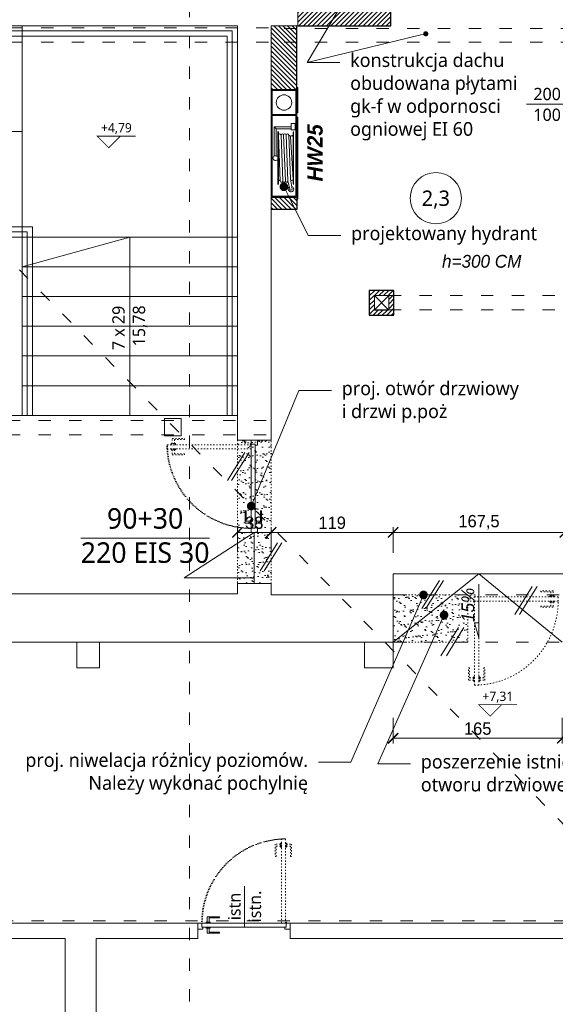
# Model space of a CAD drawing. Header units: millimetres. Extents: x 80301 to 146489, y -78581 to -28273.
# Tile 87 of 135: x 127443 to 127965, y -65294 to -64334. Entities that reach past the tile are written whole.
import ezdxf
from ezdxf import colors
from ezdxf.entities.mleader import LeaderData, LeaderLine
from ezdxf.enums import TextEntityAlignment as Align
from ezdxf.math import Vec2, Vec3

# ---------------------------------------------------------------- set-up
doc = ezdxf.new("R2010")
doc.units = ezdxf.units.MM
doc.linetypes.add('ACAD_ISO03W100', pattern=[30, 12, -18])
doc.linetypes.add('ACAD_ISO07W100', pattern=[3, 0, -3])
doc.layers.get('0').update_dxf_attribs({"lineweight": 0})
for name, color, linetype, lineweight, true_color in [('A-instalacje.ART', 7, 'Continuous', 30, 0xd60000), ('A-opis.ART', 7, 'Continuous', 0, 0x000000), ('A-przekrycieram.ART', 7, 'Continuous', 0, 0xffffff), ('A-wyposażenie.ART', 7, 'Continuous', 0, 0x000000), ('instalacje_arch', 7, 'Continuous', 30, 0xd60000), ('opis_arch', 7, 'Continuous', 15, 0x4a783b), ('wypełnienie 2', 7, 'Continuous', 0, 0x363636)]:
    doc.layers.add(name, color=color, linetype=linetype, lineweight=lineweight, true_color=true_color)
for name, color, linetype, lineweight in [('OPIS', 4, 'Continuous', 9), ('opis..KF', 250, 'Continuous', 15), ('schody', 250, 'Continuous', 5), ('stolarka_arch', 250, 'Continuous', 5), ('TEXT', 63, 'Continuous', 0), ('wymiar..KF', 12, 'Continuous', 5), ('zmiany..KF', 240, 'Continuous', 9), ('ściana pro..KF', 222, 'Continuous', 30), ('ściany ist..KF', 61, 'Continuous', 5)]:
    doc.layers.add(name, color=color, linetype=linetype, lineweight=lineweight)
doc.styles.add('ARCH', font='segoeuil.ttf')
doc.styles.add('kamil', font='GOTHIC.TTF')
doc.dimstyles.new('100..KF', dxfattribs={"dimtxt": 12, "dimasz": 10, "dimexe": 5, "dimexo": 5, "dimgap": 3, "dimtad": 1, "dimdec": 1, "dimrnd": 0.5, "dimtxsty": 'kamil', "dimblk": 'ARCHTICK', "dimcen": 0, "dimclrd": 256, "dimclre": 256, "dimclrt": 256, "dimadec": 0, "dimazin": 0, "dimtfac": 1, "dimtdec": 1, "dimtofl": 0, "dimtmove": 0, "dimatfit": 3, "dimfxl": 10, "dimfxlon": 1, "dimlwd": 0, "dimlwe": 0, "dimarcsym": 0})
pattern_1 = [(45, (-308.0725, -28536.048), (-2.24506403, 2.24506403), [])]
pattern_2 = [(37.5, (-308.0725, -28536.048), (-0.32000626, 9.78826475), [0, -7.7216, 0, -8.636, 0, -8.255]), (7.5, (-308.072, -28536.048), (8.9904657, 14.336502), [0, -4.1656, 0, -6.9596, 0, -2.667]), (327.5, (-314.321, -28536.048), (15.8198474, 0.0287437), [0, -2.54, 0, -9.144, 0, -11.938]), (317.5, (-314.321, -28536.048), (15.271129, 4.4585865), [0, -1.27, 0, -5.9944, 0, -6.858])]

# ---------------------------------------------------------------- blocks, each defined once
blk = doc.blocks.new('*U1234')
at = {"layer": 'A-przekrycieram.ART'}
h = blk.add_hatch(color=256, dxfattribs=at)
h.dxf.hatch_style = 1
h.paths.add_polyline_path([(0, 4200), (8500, 4200), (8500, 0), (0, 0)])
h.paths.add_polyline_path([(200, 4100), (8400, 4100), (8400, 100), (200, 100)], flags=16)
blk = doc.blocks.new('*U645')
at = {"layer": 'stolarka_arch', "linetype": 'ACAD_ISO03W100', "lineweight": 0, "ltscale": 0.1}
for points in [[(3.5, 77), (-1.5, 77), (-1.5, 65), (-0.5, 65), (-0.5, 75), (3.5, 75)], [(3.5, 78), (3.5, 74), (4.5, 74), (4.5, 78)], [(4.5, 82), (4.5, 0), (8.5, 0), (8.5, 82)], [(9.5, 78), (9.5, 74), (8.5, 74), (8.5, 78)], [(9.5, 77), (14.5, 77), (14.5, 65), (13.5, 65), (13.5, 75), (9.5, 75)]]:
    blk.add_lwpolyline(points, close=True, dxfattribs=at)
at = {"layer": 'stolarka_arch'}
for points in [[(5, -4), (5, -6), (0, -6), (0, 0), (4, 0), (4, -4), (5, -4)], [(86, 0), (4, 0), (4, -4), (86, -4)], [(81, 1), (81, 6), (69, 6), (69, 5), (79, 5), (79, 1)], [(82, 1), (78, 1), (78, 0), (82, 0)], [(85, -4), (85, -6), (90, -6), (90, 0), (86, 0), (86, -4), (85, -4)], [(81, -5), (81, -10), (69, -10), (69, -9), (79, -9), (79, -5)], [(82, -5), (78, -5), (78, -4), (82, -4)]]:
    blk.add_lwpolyline(points, close=True, dxfattribs=at)
blk.add_circle((4, 0.5), 0.5, dxfattribs=at)
at = {"layer": 'stolarka_arch', "linetype": 'ACAD_ISO07W100', "lineweight": 0, "ltscale": 0.5}
blk.add_arc((4, 0), 82, 0, 89.65063, dxfattribs=at)
blk = doc.blocks.new('*U1262')
at = {"layer": 'OPIS', "linetype": 'ACAD_ISO03W100', "lineweight": 9}
blk.add_line((0, -3656.97), (0, -145), dxfattribs=at)
at = {"layer": 'OPIS', "style": 'ARCH'}
blk.add_attdef('P1', text='', height=20, rotation=180, dxfattribs=at).set_placement((0, 0), align=Align.MIDDLE_CENTER)
blk.add_attdef('P2', text='', height=20, dxfattribs=at).set_placement((0, -3801.97), align=Align.MIDDLE_CENTER)
blk = doc.blocks.new('opis drzwi')
at = {"layer": 'opis..KF'}
blk.add_line((-20, 0), (20, 0), dxfattribs=at)
at = {"layer": 'opis..KF', "style": 'ARCH', "flags": 12}
for tag, p in [('90', (0, 10)), ('200', (0, -10))]:
    blk.add_attdef(tag, text='', height=12, dxfattribs=at).set_placement(p, align=Align.MIDDLE_CENTER)
blk = doc.blocks.new('nr pom')
at = {"layer": 'opis..KF', "lineweight": 20}
blk.add_circle((0, 0), 25, dxfattribs=at)
at = {"layer": 'opis..KF', "style": 'ARCH'}
blk.add_attdef('00', text='', height=15, dxfattribs=at).set_placement((0, 0), align=Align.MIDDLE_CENTER)
blk = doc.blocks.new('_Dot')
at = {"color": 0, "linetype": 'ByBlock', "lineweight": -2}
blk.add_line((-0.5, 0), (-1, 0), dxfattribs=at)
at = {"color": 0, "linetype": 'ByBlock', "const_width": 0.5}
blk.add_lwpolyline([(-0.25, 0, 1), (0.25, 0, 1)], format="xyb", close=True, dxfattribs=at)
blk = doc.blocks.new('*U1230')
at = {"layer": 'opis..KF', "color": 1, "const_width": 1}
blk.add_lwpolyline([(35, 15), (-15, 15), (0, 0), (15, 15)], dxfattribs=at)
at = {"layer": 'opis..KF', "color": 1, "style": 'ARCH'}
blk.add_attdef('±0,00', text='', height=12, dxfattribs=at).set_placement((10, 26), align=Align.MIDDLE_CENTER)
blk = doc.blocks.new('*U1258')
at = {"layer": 'A-wyposażenie.ART'}
h = blk.add_hatch(color=160, dxfattribs=at)
h.dxf.hatch_style = 1
h.paths.add_polyline_path([(107, 0), (27, 0), (27, 1), (107, 1)])
h.paths.add_polyline_path([(-2, 0), (23, 0), (23, 1), (-2, 1)])
h.paths.add_polyline_path([(25.5, -24), (104, -24), (104, -1), (25.5, -1)], flags=16)
h.paths.add_polyline_path([(24.5, -1), (1, -1), (1, -24), (24.5, -24)], flags=16)
h.paths.add_polyline_path([(0, -25), (105, -25), (105, 0), (0, 0)])
at = {"layer": 'A-wyposażenie.ART', "color": 160}
for p, q in [((39.5, -1.47), (33.17, -1.47)), ((33.17, -1.47), (33.17, -5.47)), ((39.5, -5.47), (33.17, -5.47)), ((36.5, -22.09), (36.5, -5.47)), ((36.5, -22.09), (36.5, -5.47)), ((38.5, -20.09), (38.5, -5.47)), ((39.5, -1.47), (39.5, -5.47)), ((41.88, -3.58), (41.12, -3.14)), ((92.88, -3.14), (41.12, -3.14)), ((88.38, -3.62), (42, -3.62)), ((87.5, -6.19), (44.7, -7.92)), ((89.3, -8.62), (44.7, -10.42)), ((87.47, -3.62), (46.36, -6.12)), ((76.25, -3.62), (92, -3.62)), ((97.17, -4.43), (87.67, -6.17)), ((97.17, -6.93), (89.3, -8.62)), ((92.12, -3.58), (92.88, -3.14)), ((41.88, -17.96), (41.12, -18.4)), ((41.12, -18.4), (92.88, -18.4)), ((67, -17.92), (42.03, -17.92)), ((89.3, -11.12), (44.7, -12.92)), ((89.3, -13.62), (44.7, -15.42)), ((89.41, -16.12), (44.75, -17.92)), ((65, -18.47), (67, -18.47)), ((65.05, -18.47), (67, -18.47)), ((65.05, -18.87), (65.05, -19.97)), ((67, -17.92), (92, -17.92)), ((68.95, -18.47), (67, -18.47)), ((68.65, -18.47), (69, -18.47)), ((68.95, -18.87), (68.95, -19.97)), ((92.12, -17.96), (92.88, -18.4)), ((36.5, -22.09), (38.5, -20.09)), ((36.5, -22.09), (64.98, -22.09)), ((38.5, -20.09), (64.98, -20.09)), ((65.05, -20.03), (65.04, -20.03))]:
    blk.add_line(p, q, dxfattribs=at)
for points in [[(-2, 0), (23, 0), (23, 1), (-2, 1)], [(0, -25), (105, -25), (105, 0), (0, 0)], [(107, 0), (27, 0), (27, 1), (107, 1)], [(24.5, -1), (1, -1), (1, -24), (24.5, -24)], [(25.5, -24), (104, -24), (104, -1), (25.5, -1)]]:
    blk.add_lwpolyline(points, close=True, dxfattribs=at)
blk.add_circle((12.75, -12.5), 7.5, dxfattribs=at)
for centre, radius, start, end in [((42.03, -3.32), 0.3, 240, 270), ((44.7, -9.17), 1.25, 90, 270), ((46.36, -4.87), 1.25, 90, 270), ((46.36, -7.37), 1.25, 90, 204.86109), ((87.44, -4.91), 1.29, 271.77468, 88.35774), ((89.3, -9.87), 1.25, 270, 90), ((91.97, -3.32), 0.3, 270, 300), ((97.17, -5.68), 2.7, 221.37688, 160.92523), ((97.17, -5.68), 1.25, 270, 110.76965), ((42.03, -18.22), 0.3, 90, 120), ((44.7, -11.67), 1.25, 90, 270), ((44.7, -14.17), 1.25, 90, 270), ((44.7, -16.67), 1.25, 90, 270), ((65.05, -18.63), 0.16, 90, 247.34016), ((64.95, -18.87), 0.1, 0, 67.34016), ((68.95, -18.63), 0.16, 292.65984, 90), ((69.05, -18.87), 0.1, 112.65984, 180), ((87.57, -16.64), 1.25, 270, 23.10301), ((89.3, -12.37), 1.25, 270, 90), ((89.3, -14.87), 1.25, 270, 90), ((91.97, -18.22), 0.3, 60, 90), ((67, -21.09), 2.25, 150.15186, 29.84814)]:
    blk.add_arc(centre, radius, start, end, dxfattribs=at)
blk = doc.blocks.new('_ArchTick')
at = {"color": 0, "linetype": 'ByBlock', "const_width": 0.15}
blk.add_lwpolyline([(-0.5, -0.5), (0.5, 0.5)], dxfattribs=at)
blk = doc.blocks.new('*D1371')
at = {"layer": 'Defpoints', "color": 0, "linetype": 'ByBlock', "transparency": 16777216}
for p in [(127806.9, -64834), (127687.9, -64894.99), (127806.9, -64894.99)]:
    blk.add_point(p, dxfattribs=at)
at = {"layer": 'wymiar..KF', "linetype": 'Continuous', "lineweight": 0, "transparency": 16777216}
for p, q in [((127687.9, -64854), (127687.9, -64829)), ((127687.9, -64834), (127806.9, -64834)), ((127806.9, -64854), (127806.9, -64829))]:
    blk.add_line(p, q, dxfattribs=at)
at = {"layer": 'wymiar..KF', "linetype": 'ByBlock', "lineweight": 0, "transparency": 16777216, "xscale": 10, "yscale": 10, "zscale": 10, "rotation": 180}
blk.add_blockref('_ArchTick', (127687.9, -64834), dxfattribs=at)
at = {"layer": 'wymiar..KF', "linetype": 'ByBlock', "lineweight": 0, "transparency": 16777216, "xscale": 10, "yscale": 10, "zscale": 10}
blk.add_blockref('_ArchTick', (127806.9, -64834), dxfattribs=at)
at = {"layer": 'wymiar..KF', "linetype": 'ByBlock', "transparency": 16777216, "insert": (127747.4, -64824.7), "char_height": 12, "attachment_point": 5, "style": 'kamil'}
blk.add_mtext('119', dxfattribs=at)
blk = doc.blocks.new('*D1372')
at = {"layer": 'Defpoints', "color": 0, "linetype": 'ByBlock', "transparency": 16777216}
for p in [(127974.4, -64834), (127974.4, -64866.64), (127806.9, -64894.99)]:
    blk.add_point(p, dxfattribs=at)
at = {"layer": 'wymiar..KF', "linetype": 'Continuous', "lineweight": 0, "transparency": 16777216}
for p, q in [((127806.9, -64854), (127806.9, -64829)), ((127806.9, -64834), (127974.4, -64834)), ((127974.4, -64854), (127974.4, -64829))]:
    blk.add_line(p, q, dxfattribs=at)
at = {"layer": 'wymiar..KF', "linetype": 'ByBlock', "lineweight": 0, "transparency": 16777216, "xscale": 10, "yscale": 10, "zscale": 10, "rotation": 180}
blk.add_blockref('_ArchTick', (127806.9, -64834), dxfattribs=at)
at = {"layer": 'wymiar..KF', "linetype": 'ByBlock', "lineweight": 0, "transparency": 16777216, "xscale": 10, "yscale": 10, "zscale": 10}
blk.add_blockref('_ArchTick', (127974.4, -64834), dxfattribs=at)
at = {"layer": 'wymiar..KF', "linetype": 'ByBlock', "transparency": 16777216, "insert": (127890.65, -64824.15), "char_height": 12, "attachment_point": 5, "style": 'kamil'}
blk.add_mtext('167,5', dxfattribs=at)
blk = doc.blocks.new('*D1380')
at = {"layer": 'Defpoints', "color": 0, "linetype": 'ByBlock', "transparency": 16777216}
for p in [(127687.9, -64834), (127654.94, -64856.69), (127687.9, -64856.69)]:
    blk.add_point(p, dxfattribs=at)
at = {"layer": 'wymiar..KF', "linetype": 'Continuous', "lineweight": 0, "transparency": 16777216}
for p, q in [((127654.94, -64851.69), (127654.94, -64829)), ((127654.94, -64834), (127687.9, -64834)), ((127687.9, -64851.69), (127687.9, -64829))]:
    blk.add_line(p, q, dxfattribs=at)
at = {"layer": 'wymiar..KF', "linetype": 'ByBlock', "lineweight": 0, "transparency": 16777216, "xscale": 10, "yscale": 10, "zscale": 10, "rotation": 180}
blk.add_blockref('_ArchTick', (127654.94, -64834), dxfattribs=at)
at = {"layer": 'wymiar..KF', "linetype": 'ByBlock', "lineweight": 0, "transparency": 16777216, "xscale": 10, "yscale": 10, "zscale": 10}
blk.add_blockref('_ArchTick', (127687.9, -64834), dxfattribs=at)
at = {"layer": 'wymiar..KF', "linetype": 'ByBlock', "transparency": 16777216, "insert": (127671.42, -64824.7), "char_height": 12, "attachment_point": 5, "style": 'kamil'}
blk.add_mtext('33', dxfattribs=at)
blk = doc.blocks.new('*D1381')
at = {"layer": 'Defpoints', "color": 0, "linetype": 'ByBlock', "transparency": 16777216}
for p in [(127806.9, -64940.99), (127971.9, -64940.99), (127971.9, -65034.77)]:
    blk.add_point(p, dxfattribs=at)
at = {"layer": 'wymiar..KF', "linetype": 'Continuous', "lineweight": 0, "transparency": 16777216}
for p, q in [((127806.9, -65014.77), (127806.9, -65039.77)), ((127971.9, -65014.77), (127971.9, -65039.77)), ((127806.9, -65034.77), (127971.9, -65034.77))]:
    blk.add_line(p, q, dxfattribs=at)
at = {"layer": 'wymiar..KF', "linetype": 'ByBlock', "lineweight": 0, "transparency": 16777216, "xscale": 10, "yscale": 10, "zscale": 10, "rotation": 180}
blk.add_blockref('_ArchTick', (127806.9, -65034.77), dxfattribs=at)
at = {"layer": 'wymiar..KF', "linetype": 'ByBlock', "lineweight": 0, "transparency": 16777216, "xscale": 10, "yscale": 10, "zscale": 10}
blk.add_blockref('_ArchTick', (127971.9, -65034.77), dxfattribs=at)
at = {"layer": 'wymiar..KF', "linetype": 'ByBlock', "transparency": 16777216, "insert": (127889.4, -65025.46), "char_height": 12, "attachment_point": 5, "style": 'kamil'}
blk.add_mtext('165', dxfattribs=at)

msp = doc.modelspace()

# ---------------------------------------------------------------- hatches: boundary and pattern name
at = {"layer": 'wypełnienie 2', "linetype": 'ByBlock', "transparency": 33554595}
h = msp.add_hatch(dxfattribs=at)
h.set_pattern_fill('ANSI31', color=256)
h.set_pattern_definition(pattern_1)
h.paths.add_polyline_path([(127501.4, -64095.99), (127210.9, -64095.99), (127210.9, -64107.99), (127500.4, -64107.99), (127500.4, -64299.99), (127501.4, -64299.99)])
h.paths.add_polyline_path([(127512.4, -64095.99), (127501.4, -64095.99), (127501.4, -64299.99), (127512.4, -64299.99), (127512.4, -64279.99), (127512.4, -64138.99), (127549.4, -64138.99), (127549.4, -64126.99), (127512.4, -64126.99)])
h.paths.add_polyline_path([(127662.53, -64257.09), (127650.53, -64257.09), (127650.53, -64279.99), (127650.53, -64284.99), (127662.53, -64284.99), (127662.53, -64278.99)])
h.paths.add_polyline_path([(127662.53, -64284.99), (127650.53, -64284.99), (127650.53, -64298.99), (127662.53, -64298.99)])
h.paths.add_polyline_path([(127662.53, -64138.99), (127673.65, -64138.99), (127673.65, -64126.99), (127639.4, -64126.99), (127639.4, -64138.99), (127650.53, -64138.99), (127650.53, -64241.09), (127662.53, -64241.09)])
h.paths.add_polyline_path([(127804.65, -64122.6), (127786.65, -64122.6), (127786.65, -64126.99), (127763.65, -64126.99), (127763.65, -64138.99), (127786.65, -64138.99), (127786.65, -64278.99), (127788.65, -64278.99), (127788.65, -64284.99), (127802.65, -64284.99), (127802.65, -64299.23), (127802.42, -64298.99), (127768.74, -64298.99), (127744.37, -64339.99), (127804.65, -64339.99)])
h.paths.add_polyline_path([(127804.65, -64108.6), (127786.65, -64108.6), (127786.65, -64122.6), (127804.65, -64122.6)])
h.paths.add_polyline_path([(127804.65, -64078.76), (127786.65, -64078.76), (127786.65, -64108.6), (127804.65, -64108.6)])
h.paths.add_polyline_path([(127768.74, -64298.99), (127704.02, -64298.99), (127704.02, -64299.99), (127713.9, -64299.99), (127713.9, -64339.99), (127744.37, -64339.99)])
h.paths.add_polyline_path([(127788.65, -64284.99), (127778.32, -64284.99, -0.581623), (127776.43, -64286.07, -0.264524), (127775.82, -64284.99), (127746.39, -64284.99), (127746.39, -64291.19), (127730.97, -64291.19, -0.334774), (127725.59, -64295.25, -0.334774), (127720.2, -64291.19), (127704.79, -64291.19), (127704.79, -64284.99), (127704.02, -64284.99), (127704.02, -64298.99), (127788.65, -64298.99)])
h.paths.add_polyline_path([(127788.65, -64278.99), (127750.59, -64278.99), (127750.59, -64284.04), (127746.39, -64284.04), (127746.39, -64284.99), (127775.82, -64284.99, -0.581623), (127777.71, -64283.92, -0.264524), (127778.32, -64284.99), (127788.65, -64284.99)], flags=17)
h.paths.add_polyline_path([(127690.01, -64284.99), (127662.53, -64284.99), (127662.53, -64298.99), (127690.02, -64298.99)])
h.paths.add_polyline_path([(127690.01, -64278.99), (127662.53, -64278.99), (127662.53, -64284.99), (127690.01, -64284.99)])
h.paths.add_polyline_path([(127650.53, -64279.99), (127614.65, -64279.99), (127614.65, -64284.99), (127650.53, -64284.99)])
h.paths.add_polyline_path([(127650.53, -64284.99), (127614.65, -64284.99), (127614.65, -64298.99), (127650.53, -64298.99)])
h.paths.add_polyline_path([(127600.65, -64279.99), (127586.24, -64279.99), (127586.24, -64285.04), (127582.04, -64285.04), (127582.04, -64292.19), (127566.63, -64292.19, -0.334774), (127561.24, -64296.25, -0.334774), (127555.86, -64292.19), (127540.44, -64292.19), (127540.44, -64285.04), (127536.24, -64285.04), (127536.24, -64279.99), (127512.4, -64279.99), (127512.4, -64299.99), (127600.65, -64299.99)])
h.paths.add_polyline_path([(127608.26, -64279.99), (127600.65, -64279.99), (127600.65, -64284.99), (127608.26, -64284.99)])
h.paths.add_polyline_path([(127614.65, -64279.99), (127608.26, -64279.99), (127608.26, -64284.99), (127614.65, -64284.99)])
h = msp.add_hatch(dxfattribs=at)
h.set_pattern_fill('ANSI31', color=256, angle=90)
h.set_pattern_definition([(135, (62746.9067, -162855.1263), (-2.24506403, -2.24506403), [])])
h.paths.add_polyline_path([(127687.9, -64339.99), (127687.9, -64401.99), (127712.9, -64401.99), (127712.9, -64339.99)])
h.paths.add_polyline_path([(127687.9, -64506.99), (127687.9, -64518.99), (127712.9, -64518.99), (127712.9, -64506.99)])
h = msp.add_hatch(dxfattribs=at)
h.set_pattern_fill('ANSI31', color=256)
h.set_pattern_definition(pattern_1)
h.paths.add_polyline_path([(127807.65, -64597.99), (127783.65, -64597.99), (127783.65, -64622.23), (127807.65, -64622.23), (127807.65, -64616.99), (127802.65, -64616.99), (127802.65, -64617.23), (127788.65, -64617.23), (127788.65, -64602.99), (127802.65, -64602.99), (127807.65, -64602.99)])
h.paths.add_polyline_path([(127807.65, -64602.99), (127802.65, -64602.99), (127802.65, -64616.99), (127807.65, -64616.99)], flags=17)
at = {"layer": 'zmiany..KF', "linetype": 'ACAD_ISO03W100', "lineweight": 0, "ltscale": 0.1}
h = msp.add_hatch(dxfattribs=at)
h.set_pattern_fill('AR-SAND', color=256, scale=0.2)
h.set_pattern_definition(pattern_2)
h.paths.add_polyline_path([(127654.94, -64883.99), (127687.9, -64883.99), (127687.9, -64743.99), (127654.94, -64743.99)])
h = msp.add_hatch(dxfattribs=at)
h.set_pattern_fill('AR-SAND', color=256, scale=0.2)
h.set_pattern_definition(pattern_2)
h.paths.add_polyline_path([(127879.9, -64894.99), (127806.9, -64894.99), (127806.9, -64940.99), (127879.9, -64940.99)])

# ---------------------------------------------------------------- linework, layer by layer
at = {"linetype": 'ACAD_ISO03W100'}
for p, q in [((127084.9, -64213.99), (128065.65, -65212.99)), ((126953.37, -64341.99), (127687.9, -64341.99)), ((128342.65, -64342.49), (127687.9, -64342.49)), ((126953.37, -64355.99), (127687.9, -64355.99)), ((128342.65, -64355.99), (127687.9, -64355.99)), ((127802.65, -64602.99), (128328.65, -64602.99)), ((127802.65, -64616.99), (128328.65, -64616.99)), ((125300.94, -64724.99), (127687.9, -64724.99)), ((125300.94, -64738.99), (127687.9, -64738.99)), ((127806.9, -64894.99), (127971.9, -64894.99)), ((127806.9, -64940.99), (127971.9, -64940.99)), ((128066.15, -65212.99), (123648.3, -65212.99))]:
    msp.add_line(p, q, dxfattribs=at)
for p, q in [((127444.94, -64545.99), (127208.94, -64545.99)), ((127806.9, -64940.99), (127806.9, -64965.99))]:
    msp.add_line(p, q)
for points in [[(127444.94, -64719.99), (127355.94, -64719.99)], [(127444.94, -64719.99), (127654.94, -64719.99)]]:
    msp.add_lwpolyline(points)
at = {"layer": 'schody'}
for p, q in [((127444.94, -64545.99), (127444.94, -64719.99)), ((127806.9, -64940.99), (127806.9, -64874.49)), ((127806.9, -64874.49), (127974.4, -64874.49)), ((127806.9, -64940.99), (127890.65, -64874.49)), ((127890.65, -64874.49), (127971.9, -64940.99)), ((127890.4, -64884.58), (127890.4, -64936.84)), ((127890.4, -64936.84), (127886.4, -64922.2)), ((127886.4, -64922.2), (127890.4, -64922.2))]:
    msp.add_line(p, q, dxfattribs=at)
for points in [[(127004.94, -64719.99), (127004.94, -64344.99), (127649.94, -64344.99), (127649.94, -64719.99)], [(127444.94, -64545.99), (127444.94, -64339.99)], [(127009.94, -64719.99), (127009.94, -64349.99), (127644.94, -64349.99), (127644.94, -64719.99)], [(127444.94, -64442.99), (127208.94, -64442.99), (127238.44, -64545.99)], [(127454.94, -64719.99), (127454.94, -64535.99), (127198.94, -64535.99), (127198.94, -64719.99)], [(127449.94, -64719.99), (127449.94, -64540.99), (127203.94, -64540.99), (127203.94, -64719.99)], [(127549.94, -64719.99), (127549.94, -64545.99), (127444.94, -64574.99)], [(127444.94, -64545.99), (127654.94, -64545.99)], [(127444.94, -64574.99), (127654.94, -64574.99)], [(127444.94, -64603.99), (127654.94, -64603.99)], [(127444.94, -64632.99), (127654.94, -64632.99)], [(127444.94, -64661.99), (127654.94, -64661.99)], [(127444.94, -64690.99), (127654.94, -64690.99)]]:
    msp.add_lwpolyline(points, dxfattribs=at)
at = {"layer": 'stolarka_arch'}
for p, q in [((127603.06, -64878.32), (127671.42, -64833.99)), ((127671.42, -64833.99), (127671.42, -64883.99)), ((127671.42, -64878.48), (127603.06, -64878.32)), ((127671.42, -64883.99), (127671.42, -64878.48))]:
    msp.add_line(p, q, dxfattribs=at)
at = {"layer": 'zmiany..KF', "linetype": 'ByBlock'}
for p, q in [((127662.24, -64756.09), (127645.15, -64783.53)), ((127666.3, -64756.09), (127649.21, -64783.53)), ((127694.2, -64844.05), (127677.12, -64871.48)), ((127698.27, -64844.05), (127681.18, -64871.48)), ((127851.98, -64880.83), (127834.89, -64908.26)), ((127856.04, -64880.83), (127838.95, -64908.26)), ((127942.62, -64886.83), (127925.53, -64914.26)), ((127947.28, -64886.83), (127930.19, -64914.26)), ((127870.56, -64926.83), (127853.47, -64954.26)), ((127875.93, -64926.83), (127858.85, -64954.26))]:
    msp.add_line(p, q, dxfattribs=at)
at = {"layer": 'zmiany..KF', "linetype": 'ACAD_ISO03W100', "lineweight": 0, "ltscale": 0.1}
for p, q in [((127806.9, -64894.99), (127879.9, -64894.99)), ((127879.9, -64940.99), (127879.9, -64894.99)), ((127806.9, -64940.99), (127879.9, -64940.99))]:
    msp.add_line(p, q, dxfattribs=at)
for points in [[(127654.94, -64883.99), (127687.9, -64883.99), (127687.9, -64743.99), (127654.94, -64743.99)], [(127962.9, -64895.99), (127962.9, -64890.99), (127950.9, -64890.99), (127950.9, -64891.99), (127960.9, -64891.99), (127960.9, -64895.99)], [(127886.9, -64896.99), (127886.9, -64894.99), (127881.9, -64894.99), (127881.9, -64900.99), (127885.9, -64900.99), (127885.9, -64896.99), (127886.9, -64896.99)], [(127967.9, -64900.99), (127885.9, -64900.99), (127885.9, -64896.99), (127967.9, -64896.99)], [(127886.4, -64982.99), (127886.4, -64900.99), (127890.4, -64900.99), (127890.4, -64982.99)], [(127962.9, -64901.99), (127962.9, -64906.99), (127950.9, -64906.99), (127950.9, -64905.99), (127960.9, -64905.99), (127960.9, -64901.99)], [(127963.9, -64895.99), (127959.9, -64895.99), (127959.9, -64896.99), (127963.9, -64896.99)], [(127963.9, -64901.99), (127959.9, -64901.99), (127959.9, -64900.99), (127963.9, -64900.99)], [(127885.4, -64977.99), (127880.4, -64977.99), (127880.4, -64965.99), (127881.4, -64965.99), (127881.4, -64975.99), (127885.4, -64975.99)], [(127891.4, -64977.99), (127896.4, -64977.99), (127896.4, -64965.99), (127895.4, -64965.99), (127895.4, -64975.99), (127891.4, -64975.99)], [(127885.4, -64978.99), (127885.4, -64974.99), (127886.4, -64974.99), (127886.4, -64978.99)], [(127891.4, -64978.99), (127891.4, -64974.99), (127890.4, -64974.99), (127890.4, -64978.99)]]:
    msp.add_lwpolyline(points, close=True, dxfattribs=at)
msp.add_circle((127885.9, -64901.49), 0.5, dxfattribs=at)
msp.add_arc((127885.9, -64900.99), 82, 270.34937, 0, dxfattribs=at)
at = {"layer": 'ściana pro..KF', "linetype": 'ByBlock'}
for p, q in [((127804.65, -64339.99), (127804.65, -64078.76)), ((127713.9, -64339.99), (127804.65, -64339.99))]:
    msp.add_line(p, q, dxfattribs=at)
for points in [[(127687.9, -64401.99), (127712.9, -64401.99), (127712.9, -64339.99), (127712.9, -64339.99)], [(127687.9, -64506.99), (127712.9, -64506.99), (127712.9, -64518.99), (127687.9, -64518.99)]]:
    msp.add_lwpolyline(points, dxfattribs=at)
msp.add_lwpolyline([(127783.65, -64622.23), (127807.65, -64622.23), (127807.65, -64597.99), (127783.65, -64597.99)], close=True, dxfattribs=at)
at = {"layer": 'ściany ist..KF', "linetype": 'ByBlock'}
for p, q in [((127788.65, -64616.99), (127802.65, -64602.99)), ((127802.65, -64617.23), (127788.65, -64602.99)), ((127654.94, -64743.99), (127687.9, -64743.99)), ((127654.94, -64883.99), (127687.9, -64883.99)), ((127806.9, -64940.99), (127806.9, -64894.99)), ((127498.36, -64940.99), (127498.36, -64965.99)), ((127520.36, -64965.99), (127520.36, -64940.99)), ((127778.9, -64965.99), (127778.9, -64940.99)), ((127806.9, -64940.99), (127806.9, -64965.99)), ((127498.36, -64965.99), (127520.36, -64965.99)), ((127806.9, -64965.99), (127778.9, -64965.99)), ((127806.9, -64965.99), (127778.9, -64965.99))]:
    msp.add_line(p, q, dxfattribs=at)
for points in [[(127498.59, -64339.99), (127146.94, -64339.99), (127146.94, -64293.99), (127164.9, -64293.99), (127164.9, -64056.92), (127210.9, -64056.92), (127210.9, -64322.49), (127473.9, -64322.49), (127473.9, -64299.99), (127646.57, -64299.99)], [(127646.57, -64299.99), (127713.9, -64299.99), (127713.9, -64339.99), (127687.9, -64339.99), (127687.9, -64743.99)], [(127654.94, -64743.99), (127654.94, -64339.99), (127498.59, -64339.99)], [(127788.65, -64602.99), (127802.65, -64602.99), (127802.65, -64616.99), (127788.65, -64616.99), (127788.65, -64602.99)], [(127583.94, -64739.99), (127599.94, -64739.99), (127599.94, -64722.99), (127583.94, -64722.99), (127583.94, -64739.99)], [(127806.9, -64940.99), (127654.94, -64940.99), (127187.94, -64940.99), (127187.94, -64925.99), (127294.94, -64925.99), (127294.94, -64893.99), (127654.94, -64893.99), (127654.94, -64883.99)], [(127687.9, -64883.99), (127687.9, -64894.99), (127806.9, -64894.99)], [(128046.9, -65150.45), (128046.9, -65214.99), (127706.36, -65214.99), (127706.36, -65230), (128270.85, -65230), (128565.04, -65438.55), (128565.04, -66080), (128125.08, -66080), (128125.08, -66126)], [(126706.9, -65230), (127487.04, -65230), (127487.04, -66080), (127366.42, -66080), (127366.42, -66126), (127643.39, -66126), (127643.39, -66080), (127517.04, -66080), (127517.04, -65230), (127616.36, -65230), (127616.36, -65214.99), (126706.9, -65214.99), (126706.9, -65230)]]:
    msp.add_lwpolyline(points, dxfattribs=at)
msp.add_lwpolyline([(127802.65, -64617.23), (127788.65, -64617.23), (127788.65, -64602.99), (127802.65, -64602.99)], close=True, dxfattribs=at)

# ---------------------------------------------------------------- block references
msp.add_blockref('*U1234', (122274.45, -66535.84))
at = {"layer": 'A-instalacje.ART', "rotation": 270}
msp.add_blockref('*U1258', (127712.9, -64401.99), dxfattribs=at)
at = {"layer": 'instalacje_arch'}
msp.add_blockref('*U1262', (127608.26, -62534.67), dxfattribs=at)
at = {"layer": 'opis..KF', "color": 30}
msp.add_blockref('nr pom', (127848.59, -64508.12), dxfattribs=at).add_auto_attribs({'00': '2,3'})
at = {"layer": 'opis_arch'}
ref = msp.add_blockref('opis drzwi', (127662.01, -65198.89), dxfattribs=dict(at, rotation=90))
ref.add_attrib('90', 'istn', dxfattribs={"layer": 'opis..KF', "height": 12, "rotation": 90, "style": 'ARCH'}).set_placement((127652.01, -65198.89), align=Align.MIDDLE_CENTER)
ref.add_attrib('200', 'istn.', dxfattribs={"layer": 'opis..KF', "height": 12, "rotation": 90, "style": 'ARCH'}).set_placement((127672.01, -65198.89), align=Align.MIDDLE_CENTER)
at = {"layer": 'stolarka_arch', "xscale": -1, "rotation": 90}
msp.add_blockref('*U645', (127668.42, -64743.99), dxfattribs=at)
at = {"layer": 'stolarka_arch', "xscale": -1}
msp.add_blockref('*U645', (127706.36, -65215), dxfattribs=at)
at = {"layer": 'TEXT'}
ref = msp.add_blockref('opis drzwi', (127957.15, -64416.49), dxfattribs=dict(at, xscale=-1, rotation=180))
ref.add_attrib('90', '100', dxfattribs={"layer": 'opis..KF', "height": 12, "style": 'ARCH'}).set_placement((127957.15, -64426.71), align=Align.MIDDLE_CENTER)
ref.add_attrib('200', '200', dxfattribs={"layer": 'opis..KF', "height": 12, "style": 'ARCH'}).set_placement((127957.15, -64406.49), align=Align.MIDDLE_CENTER)
at = {"layer": 'wymiar..KF', "xscale": 0.75, "yscale": 0.75, "zscale": 0.75}
for p, values in [((127529.4, -64458.89), {'±0,00': '+4,79'}), ((127901.57, -65013.34), {'±0,00': '+7,31'})]:
    msp.add_blockref('*U1230', p, dxfattribs=at).add_auto_attribs(values)

# ---------------------------------------------------------------- texts
at = {"layer": 'A-opis.ART', "color": 150, "insert": (127730.71, -64463.91), "char_height": 15, "width": 81.4689, "attachment_point": 5, "rotation": 90, "style": 'ARCH'}
msp.add_mtext('{\\fCentury Gothic|b1|i1|c238|p34;\\C5;HW25}', dxfattribs=at)
at = {"layer": 'opis..KF', "insert": (127893.32, -64569.73), "char_height": 12.48, "attachment_point": 5, "style": 'ARCH'}
msp.add_mtext_dynamic_manual_height_columns('{\\fCentury Gothic|b0|i1|c238|p34;h=300 CM}', width=156.7001, gutter_width=70, heights=[0], dxfattribs=at)
at = {"layer": 'opis..KF', "attachment_point": 5, "rotation": 90, "style": 'ARCH'}
for s, width, insert, char_height in [('7 x 29\\P 15,78', 61.8349, (127549.94, -64634.62), 12), ('{\\fCentury Gothic|b0|i1|c238|p34;15%}', 156.7001, (127879.9, -64904.78), 12.48)]:
    msp.add_mtext_dynamic_manual_height_columns(s, width=width, gutter_width=70, heights=[0], dxfattribs=dict(at, insert=insert, char_height=char_height))
at = {"layer": 'stolarka_arch', "insert": (127564.9, -64837.21), "char_height": 20, "width": 398.9172, "attachment_point": 5, "style": 'ARCH'}
msp.add_mtext('\\A1;90+30\\P{\\O220 EIS 30}', dxfattribs=at)

# ---------------------------------------------------------------- dimensions: what is measured, and where the dimension line sits
at = {"layer": 'wymiar..KF', "linetype": 'ByBlock'}
for base, p1, p2, override, picture, middle in [((127687.9, -64834), (127654.94, -64856.69), (127687.9, -64856.69), {"dimfxl": 20}, '*D1380', (127671.42, -64824.7)), ((127806.9, -64834), (127687.9, -64894.99), (127806.9, -64894.99), {"dimfxl": 20}, '*D1371', (127747.4, -64824.7)), ((127974.4, -64834), (127806.9, -64894.99), (127974.4, -64866.64), {"dimtmove": 1, "dimfxl": 20}, '*D1372', (127890.65, -64824.15)), ((127971.9, -65034.77), (127806.9, -64940.99), (127971.9, -64940.99), {"dimfxl": 20}, '*D1381', (127889.4, -65025.46))]:
    dim = msp.add_linear_dim(base=base, p1=p1, p2=p2, dimstyle='100..KF', override=override, dxfattribs=at)
    dim.commit()
    dim.dimension.update_dxf_attribs({"geometry": picture, "text_midpoint": middle})

# ---------------------------------------------------------------- leaders
at = {"layer": 'opis..KF', "lineweight": 9}
ml = msp.add_multileader_mtext('Standard', dxfattribs=at)
ml.set_content('konstrukcja dachu\\Pobudowana płytami\\Pgk-f w odpornosci \\Pogniowej EI 60', color=256, style='ARCH')
ml.set_leader_properties(color=256, linetype='ByLayer', lineweight=-1)
ml.set_arrow_properties(name='DOT')
ml.build(insert=Vec2(0, 0))
ml.multileader.update_dxf_attribs({"dogleg_length": 31.74, "arrow_head_size": 8.39})
ctx = ml.context
ctx.base_point, ctx.char_height, ctx.arrow_head_size, ctx.landing_gap_size, ctx.plane_origin = Vec3(127754.89, -64375.69), 13.4164, 8.39, 10.06, Vec3(127068.36, -64439.27)
notes = []
notes.append((ctx, [(1, (1, 1, 0), (127723.15, -64375.69), (1, 0), 31.74, [(0, [(127777.07, -64284.99)], 0, [])])]))
ctx.mtext.insert, ctx.mtext.flow_direction = Vec3(127764.95, -64366.73), 5
ml = msp.add_multileader_mtext('Standard', dxfattribs=at)
ml.set_content(' ', color=256, style='ARCH')
ml.set_leader_properties(color=256, linetype='ByLayer', lineweight=-1)
ml.set_arrow_properties(name='DOT')
ml.build(insert=Vec2(0, 0))
ml.multileader.update_dxf_attribs({"arrow_head_size": 5})
ctx = ml.context
ctx.base_point, ctx.char_height, ctx.arrow_head_size, ctx.landing_gap_size, ctx.plane_origin = Vec3(127708.02, -64375.69), 8, 5, 6, Vec3(127068.36, -64439.27)
ctx.text_align_type = 2
notes.append((ctx, [(0, (1, 1, 0), (127723.15, -64375.69), (-1, 0), 7.274181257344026e-12, [(0, [(127838.73, -64347.73)], 0, [])])]))
ctx.mtext.insert, ctx.mtext.width, ctx.mtext.alignment, ctx.mtext.flow_direction = Vec3(127717.15, -64371.69), 152.5547, 3, 5
ml = msp.add_multileader_mtext('Standard', dxfattribs=at)
ml.set_content('projektowany hydrant', color=256, style='ARCH')
ml.set_leader_properties(color=256, linetype='ByLayer', lineweight=-1)
ml.set_arrow_properties(name='DOT')
ml.build(insert=Vec2(0, 0))
ml.multileader.update_dxf_attribs({"dogleg_length": 31.74, "arrow_head_size": 8.39})
ctx = ml.context
ctx.base_point, ctx.char_height, ctx.arrow_head_size, ctx.landing_gap_size, ctx.plane_origin = Vec3(127755.84, -64544.57), 13.4164, 8.39, 10.06, Vec3(129076.71, -64635.66)
notes.append((ctx, [(0, (1, 1, 0), (127724.1, -64544.57), (1, 0), 31.74, [(0, [(127700.26, -64496.96)], 0, [])])]))
ctx.mtext.insert, ctx.mtext.flow_direction = Vec3(127765.9, -64535.61), 5
ml = msp.add_multileader_mtext('Standard', dxfattribs=at)
ml.set_content('proj. otwór drzwiowy i drzwi p.poż', color=256, style='ARCH')
ml.set_leader_properties(color=256, linetype='ByLayer', lineweight=-1)
ml.set_arrow_properties(name='DOT')
ml.build(insert=Vec2(0, 0))
ml.multileader.update_dxf_attribs({"dogleg_length": 31.74, "arrow_head_size": 8.39})
ctx = ml.context
ctx.base_point, ctx.char_height, ctx.arrow_head_size, ctx.landing_gap_size, ctx.plane_origin = Vec3(127746.71, -64695.69), 13.4164, 8.39, 10.06, Vec3(127060.18, -64759.27)
notes.append((ctx, [(1, (1, 1, 0), (127714.97, -64695.69), (1, 0), 31.74, [(0, [(127668.42, -64808.37)], 0, [])])]))
ctx.mtext.insert, ctx.mtext.width, ctx.mtext.flow_direction = Vec3(127756.77, -64686.78), 173.8922, 5
ml = msp.add_multileader_mtext('Standard', dxfattribs=at)
ml.set_content('proj. niwelacja różnicy poziomów. Należy wykonać pochylnię', color=256, style='ARCH')
ml.set_leader_properties(color=256, linetype='ByLayer', lineweight=-1)
ml.set_arrow_properties(name='DOT')
ml.build(insert=Vec2(0, 0))
ml.multileader.update_dxf_attribs({"dogleg_length": 31.74, "arrow_head_size": 8.39})
ctx = ml.context
ctx.base_point, ctx.char_height, ctx.arrow_head_size, ctx.landing_gap_size, ctx.plane_origin = Vec3(127446.73, -65058.27), 13.4164, 8.39, 10.06, Vec3(126860.73, -65121.85)
ctx.text_align_type = 2
notes.append((ctx, [(0, (1, 1, 0), (127765.66, -65058.27), (-1, 0), 31.74, [(0, [(127836.52, -64894.99)], 0, [])])]))
ctx.mtext.insert, ctx.mtext.width, ctx.mtext.alignment, ctx.mtext.flow_direction = Vec3(127723.85, -65049.31), 280.6155, 3, 5
ml = msp.add_multileader_mtext('Standard', dxfattribs=at)
ml.set_content('poszerzenie istniejącego\\Potworu drzwiowego', color=256, style='ARCH')
ml.set_leader_properties(color=256, linetype='ByLayer', lineweight=-1)
ml.set_arrow_properties(name='DOT')
ml.build(insert=Vec2(0, 0))
ml.multileader.update_dxf_attribs({"arrow_head_size": 8.39})
ctx = ml.context
ctx.base_point, ctx.char_height, ctx.arrow_head_size, ctx.landing_gap_size, ctx.plane_origin = Vec3(127823.84, -65059.83), 13.4164, 8.39, 10.06, Vec3(126680.98, -65136.95)
notes.append((ctx, [(1, (1, 1, 0), (127792.1, -65059.83), (1, 0), 31.74, [(0, [(127856.57, -64914.62)], 0, [])])]))
ctx.mtext.insert, ctx.mtext.width, ctx.mtext.flow_direction = Vec3(127833.9, -65050.87), 261.9907, 5
for ctx, leaders in notes:
    for number, flags, end, landing, length, lines in leaders:
        leader = LeaderData()
        leader.index, (leader.has_last_leader_line, leader.has_dogleg_vector, leader.attachment_direction) = number, flags
        leader.last_leader_point, leader.dogleg_vector, leader.dogleg_length = Vec3(end), Vec3(landing), length
        for number, points, colour, breaks in lines:
            line = LeaderLine()
            line.index, line.vertices, line.color, line.breaks = number, Vec3.list(points), colors.encode_raw_color(colour), breaks
            leader.lines.append(line)
        ctx.leaders.append(leader)

doc.saveas('drawing.dxf')
